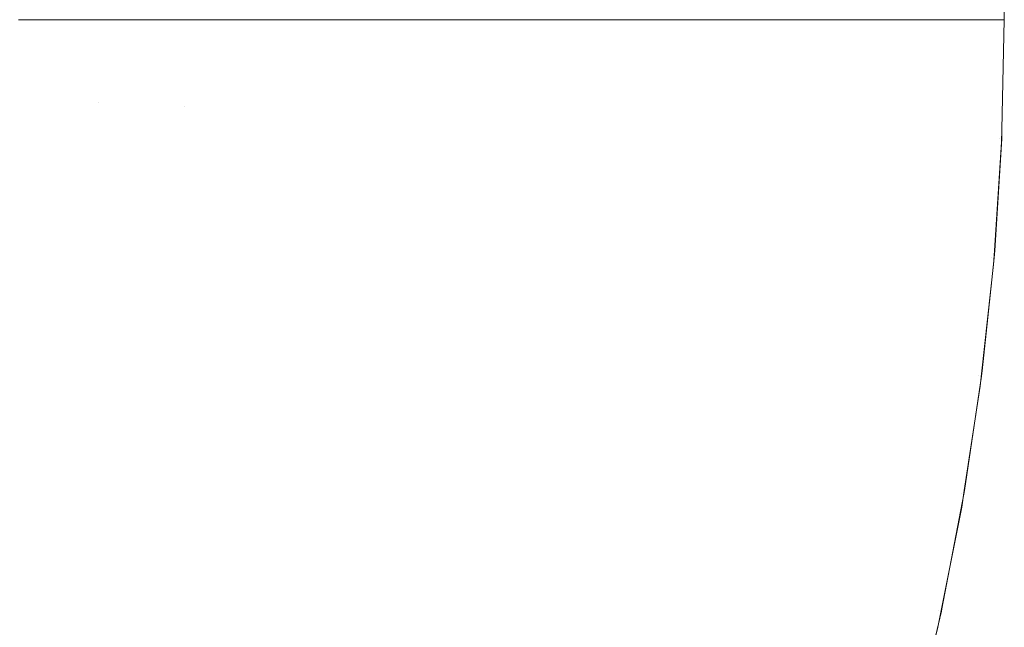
# Model space of a CAD drawing. Header units: centimetres. Extents: x -25.9 to 27.4, y -25.9 to -24.1.
# Tile 178 of 200: x 27.3363 to 27.3714, y -25.7816 to -25.76. Entities that reach past the tile are written whole.
import ezdxf

# ---------------------------------------------------------------- set-up
doc = ezdxf.new("R2010")
doc.units = ezdxf.units.CM
doc.header["$LTSCALE"] = 2.54
doc.layers.add('Lucido design-1', color=7, linetype='Continuous')

# ---------------------------------------------------------------- blocks, each defined once
blk = doc.blocks.new('Gruppo-4-1')
at = {"color": 7, "linetype": 'Continuous', "lineweight": 9}
blk.add_3dface([(27.371439, -24.16, 707.720708), (27.371439, -24.16, 708.320708), (27.371439, -25.76, 708.320708), (27.371439, -25.76, 707.720708)], dxfattribs=at)
for points, invisible_edges in [([(27.335991, -25.762818, 708.39703), (27.339156, -25.762957, 708.394231), (27.33922, -25.76, 708.394231), (27.336295, -25.76, 708.396816)], 11), ([(27.339344, -25.76, 707.6473), (27.339283, -25.762882, 707.6473), (27.336241, -25.762753, 707.644596), (27.336299, -25.76, 707.644596)], 7), ([(27.339156, -25.762957, 708.394231), (27.342196, -25.763089, 708.391305), (27.342264, -25.76, 708.391305), (27.339342, -25.76, 708.394115)], 11), ([(27.339342, -25.76, 708.394115), (27.33922, -25.76, 708.394231), (27.339156, -25.762957, 708.394231)], 10), ([(27.342279, -25.76, 707.650127), (27.342215, -25.763007, 707.650127), (27.339283, -25.762882, 707.6473), (27.339344, -25.76, 707.6473)], 7), ([(27.342196, -25.763089, 708.391305), (27.345107, -25.763216, 708.388255), (27.345097, -25.76, 708.38834), (27.342278, -25.76, 708.391289)], 11), ([(27.342278, -25.76, 708.391289), (27.342264, -25.76, 708.391305), (27.342196, -25.763089, 708.391305)], 10), ([(27.345098, -25.76, 707.653075), (27.345032, -25.763126, 707.653075), (27.342215, -25.763007, 707.650127), (27.342279, -25.76, 707.650127)], 7), ([(27.347798, -25.76, 707.656139), (27.347729, -25.763241, 707.656139), (27.345032, -25.763126, 707.653075), (27.345098, -25.76, 707.653075)], 7), ([(27.345107, -25.763216, 708.388255), (27.345177, -25.76, 708.388255), (27.345097, -25.76, 708.38834)], 9), ([(27.347794, -25.76, 708.385275), (27.345177, -25.76, 708.388255), (27.345107, -25.763216, 708.388255), (27.347884, -25.763338, 708.385089)], 14), ([(27.350373, -25.76, 707.659313), (27.350301, -25.76335, 707.659313), (27.347729, -25.763241, 707.656139), (27.347798, -25.76, 707.656139)], 7), ([(27.347884, -25.763338, 708.385089), (27.347957, -25.76, 708.385089), (27.347794, -25.76, 708.385275)], 9), ([(27.350367, -25.76, 708.3821), (27.347957, -25.76, 708.385089), (27.347884, -25.763338, 708.385089), (27.350523, -25.763453, 708.381812)], 14), ([(27.352818, -25.76, 707.662593), (27.352744, -25.763454, 707.662593), (27.350301, -25.76335, 707.659313), (27.350373, -25.76, 707.659313)], 7), ([(27.350523, -25.763453, 708.381812), (27.350599, -25.76, 708.381812), (27.350367, -25.76, 708.3821)], 9), ([(27.35281, -25.76, 708.378819), (27.350599, -25.76, 708.381812), (27.350523, -25.763453, 708.381812), (27.35302, -25.763562, 708.378431)], 14), ([(27.355128, -25.76, 707.665973), (27.355053, -25.763552, 707.665973), (27.352744, -25.763454, 707.662593), (27.352818, -25.76, 707.662593)], 7), ([(27.35302, -25.763562, 708.378431), (27.353097, -25.76, 708.378431), (27.35281, -25.76, 708.378819)], 9), ([(27.35512, -25.76, 708.375438), (27.353097, -25.76, 708.378431), (27.35302, -25.763562, 708.378431), (27.355369, -25.763664, 708.37495)], 14), ([(27.357301, -25.76, 707.669447), (27.357223, -25.763644, 707.669447), (27.355053, -25.763552, 707.665973), (27.355128, -25.76, 707.665973)], 7), ([(27.355369, -25.763664, 708.37495), (27.355449, -25.76, 708.37495), (27.35512, -25.76, 708.375438)], 9), ([(27.35729, -25.76, 708.371963), (27.355449, -25.76, 708.37495), (27.355369, -25.763664, 708.37495), (27.357569, -25.763761, 708.371378)], 14), ([(27.359331, -25.76, 707.673012), (27.359251, -25.76373, 707.673012), (27.357223, -25.763644, 707.669447), (27.357301, -25.76, 707.669447)], 7), ([(27.357569, -25.763761, 708.371378), (27.357651, -25.76, 708.371378), (27.35729, -25.76, 708.371963)], 9), ([(27.359319, -25.76, 708.368399), (27.357651, -25.76, 708.371378), (27.357569, -25.763761, 708.371378), (27.359615, -25.76385, 708.36772)], 14), ([(27.361214, -25.76, 707.676659), (27.361133, -25.76381, 707.676659), (27.359251, -25.76373, 707.673012), (27.359331, -25.76, 707.673012)], 7), ([(27.359615, -25.76385, 708.36772), (27.359699, -25.76, 708.36772), (27.359319, -25.76, 708.368399)], 9), ([(27.361202, -25.76, 708.364751), (27.359699, -25.76, 708.36772), (27.359615, -25.76385, 708.36772), (27.361504, -25.763932, 708.363983)], 14), ([(27.362948, -25.76, 707.680385), (27.362866, -25.763884, 707.680385), (27.361133, -25.76381, 707.676659), (27.361214, -25.76, 707.676659)], 7), ([(27.361504, -25.763932, 708.363983), (27.36159, -25.76, 708.363983), (27.361202, -25.76, 708.364751)], 9), ([(27.362934, -25.76, 708.361026), (27.36159, -25.76, 708.363983), (27.361504, -25.763932, 708.363983), (27.363234, -25.764008, 708.360173)], 14), ([(27.364529, -25.76, 707.684181), (27.364445, -25.763951, 707.684181), (27.362866, -25.763884, 707.680385), (27.362948, -25.76, 707.680385)], 7), ([(27.363234, -25.764008, 708.360173), (27.363322, -25.76, 708.360173), (27.362934, -25.76, 708.361026)], 9), ([(27.364514, -25.76, 708.357229), (27.363322, -25.76, 708.360173), (27.363234, -25.764008, 708.360173), (27.364802, -25.764076, 708.356299)], 14), ([(27.365953, -25.76, 707.688043), (27.365868, -25.764011, 707.688043), (27.364445, -25.763951, 707.684181), (27.364529, -25.76, 707.684181)], 7), ([(27.364802, -25.764076, 708.356299), (27.364891, -25.76, 708.356299), (27.364514, -25.76, 708.357229)], 9), ([(27.365937, -25.76, 708.353368), (27.364891, -25.76, 708.356299), (27.364802, -25.764076, 708.356299), (27.366205, -25.764138, 708.352365)], 14), ([(27.367218, -25.76, 707.691964), (27.367132, -25.764065, 707.691964), (27.365868, -25.764011, 707.688043), (27.365953, -25.76, 707.688043)], 7), ([(27.366205, -25.764138, 708.352365), (27.366296, -25.76, 708.352365), (27.365937, -25.76, 708.353368)], 9), ([(27.367202, -25.76, 708.349448), (27.366296, -25.76, 708.352365), (27.366205, -25.764138, 708.352365), (27.367442, -25.764192, 708.34838)], 14), ([(27.368322, -25.76, 707.695937), (27.368235, -25.764112, 707.695937), (27.367132, -25.764065, 707.691964), (27.367218, -25.76, 707.691964)], 7), ([(27.367442, -25.764192, 708.34838), (27.367534, -25.76, 708.34838), (27.367202, -25.76, 708.349448)], 9), ([(27.368305, -25.76, 708.345476), (27.367534, -25.76, 708.34838), (27.367442, -25.764192, 708.34838), (27.368511, -25.764238, 708.34435)], 14), ([(27.369261, -25.76, 707.699955), (27.369173, -25.764152, 707.699955), (27.368235, -25.764112, 707.695937), (27.368322, -25.76, 707.695937)], 7), ([(27.368511, -25.764238, 708.34435), (27.368604, -25.76, 708.34435), (27.368305, -25.76, 708.345476)], 9), ([(27.369244, -25.76, 708.341458), (27.368604, -25.76, 708.34435), (27.368511, -25.764238, 708.34435), (27.369411, -25.764278, 708.340283)], 14), ([(27.370035, -25.76, 707.704012), (27.369946, -25.764185, 707.704012), (27.369173, -25.764152, 707.699955), (27.369261, -25.76, 707.699955)], 7), ([(27.369411, -25.764278, 708.340283), (27.369504, -25.76, 708.340283), (27.369244, -25.76, 708.341458)], 9), ([(27.370017, -25.76, 708.337401), (27.369504, -25.76, 708.340283), (27.369411, -25.764278, 708.340283), (27.37014, -25.764309, 708.336186)], 14), ([(27.370641, -25.76, 707.708102), (27.370551, -25.76421, 707.708102), (27.369946, -25.764185, 707.704012), (27.370035, -25.76, 707.704012)], 7), ([(27.37014, -25.764309, 708.336186), (27.370234, -25.76, 708.336186), (27.370017, -25.76, 708.337401)], 9), ([(27.370623, -25.76, 708.333313), (27.370234, -25.76, 708.336186), (27.37014, -25.764309, 708.336186), (27.370697, -25.764334, 708.332065)], 14), ([(27.371077, -25.76, 707.712216), (27.370988, -25.764229, 707.712216), (27.370551, -25.76421, 707.708102), (27.370641, -25.76, 707.708102)], 7), ([(27.370697, -25.764334, 708.332065), (27.370792, -25.76, 708.332065), (27.370623, -25.76, 708.333313)], 9), ([(27.371059, -25.76, 708.329199), (27.370792, -25.76, 708.332065), (27.370697, -25.764334, 708.332065), (27.371083, -25.764351, 708.327929)], 14), ([(27.371343, -25.76, 707.716349), (27.371253, -25.76424, 707.716349), (27.370988, -25.764229, 707.712216), (27.371077, -25.76, 707.712216)], 7), ([(27.371083, -25.764351, 708.327929), (27.371178, -25.76, 708.327929), (27.371059, -25.76, 708.329199)], 9), ([(27.371325, -25.76, 708.325067), (27.371178, -25.76, 708.327929), (27.371083, -25.764351, 708.327929), (27.371296, -25.76436, 708.323783)], 14), ([(27.371253, -25.76424, 707.716349), (27.371343, -25.76, 707.716349), (27.371439, -25.76, 707.720708), (27.371355, -25.763916, 707.720708)], 9), ([(27.371296, -25.76436, 708.323783), (27.371391, -25.76, 708.323783), (27.371325, -25.76, 708.325067)], 9), ([(27.371353, -25.763916, 708.320708), (27.371439, -25.76, 708.320708), (27.371391, -25.76, 708.323783), (27.371296, -25.76436, 708.323783)], 12), ([(27.371439, -25.76, 707.720708), (27.371439, -25.76, 708.320708), (27.371353, -25.763916, 708.320708), (27.371355, -25.763916, 707.720708)], 4), ([(27.335991, -25.762818, 708.39703), (27.335807, -25.765632, 708.39703), (27.338962, -25.765908, 708.394231), (27.339156, -25.762957, 708.394231)], 15), ([(27.339283, -25.762882, 707.6473), (27.339099, -25.765759, 707.6473), (27.336066, -25.765501, 707.644596), (27.336241, -25.762753, 707.644596)], 15), ([(27.342215, -25.763007, 707.650127), (27.342024, -25.766008, 707.650127), (27.339099, -25.765759, 707.6473), (27.339283, -25.762882, 707.6473)], 15), ([(27.339156, -25.762957, 708.394231), (27.338962, -25.765908, 708.394231), (27.341994, -25.766173, 708.391305), (27.342196, -25.763089, 708.391305)], 15), ([(27.342196, -25.763089, 708.391305), (27.341994, -25.766173, 708.391305), (27.344897, -25.766427, 708.388255), (27.345107, -25.763216, 708.388255)], 15), ([(27.345032, -25.763126, 707.653075), (27.344833, -25.766247, 707.653075), (27.342024, -25.766008, 707.650127), (27.342215, -25.763007, 707.650127)], 15), ([(27.347729, -25.763241, 707.656139), (27.347523, -25.766476, 707.656139), (27.344833, -25.766247, 707.653075), (27.345032, -25.763126, 707.653075)], 15), ([(27.345107, -25.763216, 708.388255), (27.344897, -25.766427, 708.388255), (27.347666, -25.766669, 708.385089), (27.347884, -25.763338, 708.385089)], 15), ([(27.350301, -25.76335, 707.659313), (27.350088, -25.766694, 707.659313), (27.347523, -25.766476, 707.656139), (27.347729, -25.763241, 707.656139)], 15), ([(27.347884, -25.763338, 708.385089), (27.347666, -25.766669, 708.385089), (27.350297, -25.766899, 708.381812), (27.350523, -25.763453, 708.381812)], 15), ([(27.352744, -25.763454, 707.662593), (27.352524, -25.766901, 707.662593), (27.350088, -25.766694, 707.659313), (27.350301, -25.76335, 707.659313)], 15), ([(27.350523, -25.763453, 708.381812), (27.350297, -25.766899, 708.381812), (27.352787, -25.767117, 708.378431), (27.35302, -25.763562, 708.378431)], 15), ([(27.355053, -25.763552, 707.665973), (27.354827, -25.767097, 707.665973), (27.352524, -25.766901, 707.662593), (27.352744, -25.763454, 707.662593)], 15), ([(27.35302, -25.763562, 708.378431), (27.352787, -25.767117, 708.378431), (27.35513, -25.767322, 708.37495), (27.355369, -25.763664, 708.37495)], 15), ([(27.357223, -25.763644, 707.669447), (27.356991, -25.767282, 707.669447), (27.354827, -25.767097, 707.665973), (27.355053, -25.763552, 707.665973)], 15), ([(27.355369, -25.763664, 708.37495), (27.35513, -25.767322, 708.37495), (27.357323, -25.767514, 708.371378), (27.357569, -25.763761, 708.371378)], 15), ([(27.359251, -25.76373, 707.673012), (27.359014, -25.767454, 707.673012), (27.356991, -25.767282, 707.669447), (27.357223, -25.763644, 707.669447)], 15), ([(27.357569, -25.763761, 708.371378), (27.357323, -25.767514, 708.371378), (27.359363, -25.767692, 708.36772), (27.359615, -25.76385, 708.36772)], 15), ([(27.361133, -25.76381, 707.676659), (27.360891, -25.767614, 707.676659), (27.359014, -25.767454, 707.673012), (27.359251, -25.76373, 707.673012)], 15), ([(27.359615, -25.76385, 708.36772), (27.359363, -25.767692, 708.36772), (27.361247, -25.767857, 708.363983), (27.361504, -25.763932, 708.363983)], 15), ([(27.362866, -25.763884, 707.680385), (27.362618, -25.767761, 707.680385), (27.360891, -25.767614, 707.676659), (27.361133, -25.76381, 707.676659)], 15), ([(27.361504, -25.763932, 708.363983), (27.361247, -25.767857, 708.363983), (27.362972, -25.768008, 708.360173), (27.363234, -25.764008, 708.360173)], 15), ([(27.364445, -25.763951, 707.684181), (27.364193, -25.767895, 707.684181), (27.362618, -25.767761, 707.680385), (27.362866, -25.763884, 707.680385)], 15), ([(27.365868, -25.764011, 707.688043), (27.365613, -25.768015, 707.688043), (27.364193, -25.767895, 707.684181), (27.364445, -25.763951, 707.684181)], 15), ([(27.371355, -25.763916, 707.720708), (27.371348, -25.764244, 707.720708), (27.371253, -25.76424, 707.716349)], 10), ([(27.371296, -25.76436, 708.323783), (27.371343, -25.764362, 708.320708), (27.371353, -25.763916, 708.320708)], 9), ([(27.371348, -25.764244, 707.720708), (27.371355, -25.763916, 707.720708), (27.371353, -25.763916, 708.320708), (27.371343, -25.764362, 708.320708)], 10), ([(27.363234, -25.764008, 708.360173), (27.362972, -25.768008, 708.360173), (27.364535, -25.768145, 708.356299), (27.364802, -25.764076, 708.356299)], 15), ([(27.364802, -25.764076, 708.356299), (27.364535, -25.768145, 708.356299), (27.365935, -25.768267, 708.352365), (27.366205, -25.764138, 708.352365)], 15), ([(27.367132, -25.764065, 707.691964), (27.366873, -25.768123, 707.691964), (27.365613, -25.768015, 707.688043), (27.365868, -25.764011, 707.688043)], 15), ([(27.366205, -25.764138, 708.352365), (27.365935, -25.768267, 708.352365), (27.367168, -25.768375, 708.34838), (27.367442, -25.764192, 708.34838)], 15), ([(27.368235, -25.764112, 707.695937), (27.367973, -25.768216, 707.695937), (27.366873, -25.768123, 707.691964), (27.367132, -25.764065, 707.691964)], 15), ([(27.367442, -25.764192, 708.34838), (27.367168, -25.768375, 708.34838), (27.368234, -25.768468, 708.34435), (27.368511, -25.764238, 708.34435)], 15), ([(27.369173, -25.764152, 707.699955), (27.368909, -25.768296, 707.699955), (27.367973, -25.768216, 707.695937), (27.368235, -25.764112, 707.695937)], 15), ([(27.368511, -25.764238, 708.34435), (27.368234, -25.768468, 708.34435), (27.369131, -25.768547, 708.340283), (27.369411, -25.764278, 708.340283)], 15), ([(27.369946, -25.764185, 707.704012), (27.36968, -25.768362, 707.704012), (27.368909, -25.768296, 707.699955), (27.369173, -25.764152, 707.699955)], 15), ([(27.369411, -25.764278, 708.340283), (27.369131, -25.768547, 708.340283), (27.369858, -25.768611, 708.336186), (27.37014, -25.764309, 708.336186)], 15), ([(27.370551, -25.76421, 707.708102), (27.370283, -25.768413, 707.708102), (27.36968, -25.768362, 707.704012), (27.369946, -25.764185, 707.704012)], 15), ([(27.37014, -25.764309, 708.336186), (27.369858, -25.768611, 708.336186), (27.370414, -25.768659, 708.332065), (27.370697, -25.764334, 708.332065)], 15), ([(27.370988, -25.764229, 707.712216), (27.370718, -25.76845, 707.712216), (27.370283, -25.768413, 707.708102), (27.370551, -25.76421, 707.708102)], 15), ([(27.370697, -25.764334, 708.332065), (27.370414, -25.768659, 708.332065), (27.370798, -25.768693, 708.327929), (27.371083, -25.764351, 708.327929)], 15), ([(27.371253, -25.76424, 707.716349), (27.370984, -25.768473, 707.716349), (27.370718, -25.76845, 707.712216), (27.370988, -25.764229, 707.712216)], 15), ([(27.370984, -25.768473, 707.716349), (27.371253, -25.76424, 707.716349), (27.371348, -25.764244, 707.720708), (27.371095, -25.768219, 707.720708)], 11), ([(27.371343, -25.764362, 708.320708), (27.371091, -25.768219, 708.320708), (27.371095, -25.768219, 707.720708), (27.371348, -25.764244, 707.720708)], 10), ([(27.371083, -25.764351, 708.327929), (27.370798, -25.768693, 708.327929), (27.371011, -25.768711, 708.323783), (27.371296, -25.76436, 708.323783)], 15), ([(27.371091, -25.768219, 708.320708), (27.371343, -25.764362, 708.320708), (27.371296, -25.76436, 708.323783), (27.371011, -25.768711, 708.323783)], 14), ([(27.335807, -25.765632, 708.39703), (27.3355, -25.768434, 708.39703), (27.33864, -25.768847, 708.394231), (27.338962, -25.765908, 708.394231)], 15), ([(27.339099, -25.765759, 707.6473), (27.338794, -25.768625, 707.6473), (27.335774, -25.768238, 707.644596), (27.336066, -25.765501, 707.644596)], 15), ([(27.338962, -25.765908, 708.394231), (27.33864, -25.768847, 708.394231), (27.341658, -25.769245, 708.391305), (27.341994, -25.766173, 708.391305)], 15), ([(27.342024, -25.766008, 707.650127), (27.341705, -25.768998, 707.650127), (27.338794, -25.768625, 707.6473), (27.339099, -25.765759, 707.6473)], 15), ([(27.344833, -25.766247, 707.653075), (27.344502, -25.769356, 707.653075), (27.341705, -25.768998, 707.650127), (27.342024, -25.766008, 707.650127)], 15), ([(27.341994, -25.766173, 708.391305), (27.341658, -25.769245, 708.391305), (27.344547, -25.769625, 708.388255), (27.344897, -25.766427, 708.388255)], 15), ([(27.347523, -25.766476, 707.656139), (27.34718, -25.769699, 707.656139), (27.344502, -25.769356, 707.653075), (27.344833, -25.766247, 707.653075)], 15), ([(27.344897, -25.766427, 708.388255), (27.344547, -25.769625, 708.388255), (27.347303, -25.769988, 708.385089), (27.347666, -25.766669, 708.385089)], 15), ([(27.350088, -25.766694, 707.659313), (27.349733, -25.770026, 707.659313), (27.34718, -25.769699, 707.656139), (27.347523, -25.766476, 707.656139)], 15), ([(27.347666, -25.766669, 708.385089), (27.347303, -25.769988, 708.385089), (27.349921, -25.770332, 708.381812), (27.350297, -25.766899, 708.381812)], 15), ([(27.352524, -25.766901, 707.662593), (27.352158, -25.770337, 707.662593), (27.349733, -25.770026, 707.659313), (27.350088, -25.766694, 707.659313)], 15), ([(27.350297, -25.766899, 708.381812), (27.349921, -25.770332, 708.381812), (27.352399, -25.770659, 708.378431), (27.352787, -25.767117, 708.378431)], 15), ([(27.354827, -25.767097, 707.665973), (27.35445, -25.77063, 707.665973), (27.352158, -25.770337, 707.662593), (27.352524, -25.766901, 707.662593)], 15), ([(27.352787, -25.767117, 708.378431), (27.352399, -25.770659, 708.378431), (27.354731, -25.770966, 708.37495), (27.35513, -25.767322, 708.37495)], 15), ([(27.356991, -25.767282, 707.669447), (27.356605, -25.770906, 707.669447), (27.35445, -25.77063, 707.665973), (27.354827, -25.767097, 707.665973)], 15), ([(27.35513, -25.767322, 708.37495), (27.354731, -25.770966, 708.37495), (27.356914, -25.771253, 708.371378), (27.357323, -25.767514, 708.371378)], 15), ([(27.359014, -25.767454, 707.673012), (27.358619, -25.771164, 707.673012), (27.356605, -25.770906, 707.669447), (27.356991, -25.767282, 707.669447)], 15), ([(27.360891, -25.767614, 707.676659), (27.360487, -25.771403, 707.676659), (27.358619, -25.771164, 707.673012), (27.359014, -25.767454, 707.673012)], 15), ([(27.357323, -25.767514, 708.371378), (27.356914, -25.771253, 708.371378), (27.358944, -25.77152, 708.36772), (27.359363, -25.767692, 708.36772)], 15), ([(27.359363, -25.767692, 708.36772), (27.358944, -25.77152, 708.36772), (27.360819, -25.771767, 708.363983), (27.361247, -25.767857, 708.363983)], 15), ([(27.362618, -25.767761, 707.680385), (27.362207, -25.771623, 707.680385), (27.360487, -25.771403, 707.676659), (27.360891, -25.767614, 707.676659)], 15), ([(27.364193, -25.767895, 707.684181), (27.363775, -25.771824, 707.684181), (27.362207, -25.771623, 707.680385), (27.362618, -25.767761, 707.680385)], 15), ([(27.361247, -25.767857, 708.363983), (27.360819, -25.771767, 708.363983), (27.362536, -25.771993, 708.360173), (27.362972, -25.768008, 708.360173)], 15), ([(27.362972, -25.768008, 708.360173), (27.362536, -25.771993, 708.360173), (27.364091, -25.772198, 708.356299), (27.364535, -25.768145, 708.356299)], 15), ([(27.365613, -25.768015, 707.688043), (27.365188, -25.772005, 707.688043), (27.363775, -25.771824, 707.684181), (27.364193, -25.767895, 707.684181)], 15), ([(27.364535, -25.768145, 708.356299), (27.364091, -25.772198, 708.356299), (27.365484, -25.772381, 708.352365), (27.365935, -25.768267, 708.352365)], 15), ([(27.366873, -25.768123, 707.691964), (27.366443, -25.772166, 707.691964), (27.365188, -25.772005, 707.688043), (27.365613, -25.768015, 707.688043)], 15), ([(27.367973, -25.768216, 707.695937), (27.367537, -25.772306, 707.695937), (27.366443, -25.772166, 707.691964), (27.366873, -25.768123, 707.691964)], 15), ([(27.3355, -25.768434, 708.39703), (27.335071, -25.77122, 708.39703), (27.338191, -25.77177, 708.394231), (27.33864, -25.768847, 708.394231)], 15), ([(27.338794, -25.768625, 707.6473), (27.338367, -25.771476, 707.6473), (27.335366, -25.770962, 707.644596), (27.335774, -25.768238, 707.644596)], 15), ([(27.365935, -25.768267, 708.352365), (27.365484, -25.772381, 708.352365), (27.366712, -25.772543, 708.34838), (27.367168, -25.768375, 708.34838)], 15), ([(27.367168, -25.768375, 708.34838), (27.366712, -25.772543, 708.34838), (27.367772, -25.772683, 708.34435), (27.368234, -25.768468, 708.34435)], 15), ([(27.368909, -25.768296, 707.699955), (27.368469, -25.772425, 707.699955), (27.367537, -25.772306, 707.695937), (27.367973, -25.768216, 707.695937)], 15), ([(27.368234, -25.768468, 708.34435), (27.367772, -25.772683, 708.34435), (27.368665, -25.7728, 708.340283), (27.369131, -25.768547, 708.340283)], 15), ([(27.36968, -25.768362, 707.704012), (27.369236, -25.772523, 707.704012), (27.368469, -25.772425, 707.699955), (27.368909, -25.768296, 707.699955)], 15), ([(27.369131, -25.768547, 708.340283), (27.368665, -25.7728, 708.340283), (27.369388, -25.772895, 708.336186), (27.369858, -25.768611, 708.336186)], 15), ([(27.370283, -25.768413, 707.708102), (27.369837, -25.7726, 707.708102), (27.369236, -25.772523, 707.704012), (27.36968, -25.768362, 707.704012)], 15), ([(27.370718, -25.76845, 707.712216), (27.37027, -25.772656, 707.712216), (27.369837, -25.7726, 707.708102), (27.370283, -25.768413, 707.708102)], 15), ([(27.370984, -25.768473, 707.716349), (27.370534, -25.77269, 707.716349), (27.37027, -25.772656, 707.712216), (27.370718, -25.76845, 707.712216)], 15), ([(27.370534, -25.77269, 707.716349), (27.370984, -25.768473, 707.716349), (27.371078, -25.768481, 707.720708), (27.370649, -25.772509, 707.720708)], 11), ([(27.371058, -25.768715, 708.320708), (27.370643, -25.772508, 708.320708), (27.370649, -25.772509, 707.720708), (27.371078, -25.768481, 707.720708)], 10), ([(27.371095, -25.768219, 707.720708), (27.371078, -25.768481, 707.720708), (27.370984, -25.768473, 707.716349)], 10), ([(27.371011, -25.768711, 708.323783), (27.371058, -25.768716, 708.320708), (27.371091, -25.768219, 708.320708)], 9), ([(27.371078, -25.768481, 707.720708), (27.371095, -25.768219, 707.720708), (27.371091, -25.768219, 708.320708), (27.371058, -25.768715, 708.320708)], 10), ([(27.33864, -25.768847, 708.394231), (27.338191, -25.77177, 708.394231), (27.341188, -25.772299, 708.391305), (27.341658, -25.769245, 708.391305)], 15), ([(27.341705, -25.768998, 707.650127), (27.34126, -25.771972, 707.650127), (27.338367, -25.771476, 707.6473), (27.338794, -25.768625, 707.6473)], 15), ([(27.369858, -25.768611, 708.336186), (27.369388, -25.772895, 708.336186), (27.369942, -25.772968, 708.332065), (27.370414, -25.768659, 708.332065)], 15), ([(27.370414, -25.768659, 708.332065), (27.369942, -25.772968, 708.332065), (27.370324, -25.773019, 708.327929), (27.370798, -25.768693, 708.327929)], 15), ([(27.370798, -25.768693, 708.327929), (27.370324, -25.773019, 708.327929), (27.370536, -25.773046, 708.323783), (27.371011, -25.768711, 708.323783)], 15), ([(27.370643, -25.772508, 708.320708), (27.371058, -25.768716, 708.320708), (27.371011, -25.768711, 708.323783), (27.370536, -25.773046, 708.323783)], 14), ([(27.341658, -25.769245, 708.391305), (27.341188, -25.772299, 708.391305), (27.344057, -25.772805, 708.388255), (27.344547, -25.769625, 708.388255)], 15), ([(27.344502, -25.769356, 707.653075), (27.344039, -25.772449, 707.653075), (27.34126, -25.771972, 707.650127), (27.341705, -25.768998, 707.650127)], 15), ([(27.34718, -25.769699, 707.656139), (27.3467, -25.772905, 707.656139), (27.344039, -25.772449, 707.653075), (27.344502, -25.769356, 707.653075)], 15), ([(27.344547, -25.769625, 708.388255), (27.344057, -25.772805, 708.388255), (27.346795, -25.773287, 708.385089), (27.347303, -25.769988, 708.385089)], 15), ([(27.349733, -25.770026, 707.659313), (27.349237, -25.77334, 707.659313), (27.3467, -25.772905, 707.656139), (27.34718, -25.769699, 707.656139)], 15), ([(27.347303, -25.769988, 708.385089), (27.346795, -25.773287, 708.385089), (27.349396, -25.773746, 708.381812), (27.349921, -25.770332, 708.381812)], 15), ([(27.352158, -25.770337, 707.662593), (27.351647, -25.773753, 707.662593), (27.349237, -25.77334, 707.659313), (27.349733, -25.770026, 707.659313)], 15), ([(27.349921, -25.770332, 708.381812), (27.349396, -25.773746, 708.381812), (27.351857, -25.77418, 708.378431), (27.352399, -25.770659, 708.378431)], 15), ([(27.35445, -25.77063, 707.665973), (27.353925, -25.774144, 707.665973), (27.351647, -25.773753, 707.662593), (27.352158, -25.770337, 707.662593)], 15), ([(27.352399, -25.770659, 708.378431), (27.351857, -25.77418, 708.378431), (27.354173, -25.774588, 708.37495), (27.354731, -25.770966, 708.37495)], 15), ([(27.356605, -25.770906, 707.669447), (27.356066, -25.774511, 707.669447), (27.353925, -25.774144, 707.665973), (27.35445, -25.77063, 707.665973)], 15), ([(27.338367, -25.771476, 707.6473), (27.33782, -25.774306, 707.6473), (27.334844, -25.773665, 707.644596), (27.335366, -25.770962, 707.644596)], 15), ([(27.354731, -25.770966, 708.37495), (27.354173, -25.774588, 708.37495), (27.356341, -25.774971, 708.371378), (27.356914, -25.771253, 708.371378)], 15), ([(27.358619, -25.771164, 707.673012), (27.358066, -25.774854, 707.673012), (27.356066, -25.774511, 707.669447), (27.356605, -25.770906, 707.669447)], 15), ([(27.335071, -25.77122, 708.39703), (27.334521, -25.773985, 708.39703), (27.337614, -25.774671, 708.394231), (27.338191, -25.77177, 708.394231)], 15), ([(27.356914, -25.771253, 708.371378), (27.356341, -25.774971, 708.371378), (27.358358, -25.775326, 708.36772), (27.358944, -25.77152, 708.36772)], 15), ([(27.360487, -25.771403, 707.676659), (27.359923, -25.775172, 707.676659), (27.358066, -25.774854, 707.673012), (27.358619, -25.771164, 707.673012)], 15), ([(27.34126, -25.771972, 707.650127), (27.340689, -25.774925, 707.650127), (27.33782, -25.774306, 707.6473), (27.338367, -25.771476, 707.6473)], 15), ([(27.358944, -25.77152, 708.36772), (27.358358, -25.775326, 708.36772), (27.360221, -25.775655, 708.363983), (27.360819, -25.771767, 708.363983)], 15), ([(27.362207, -25.771623, 707.680385), (27.361632, -25.775465, 707.680385), (27.359923, -25.775172, 707.676659), (27.360487, -25.771403, 707.676659)], 15), ([(27.363775, -25.771824, 707.684181), (27.36319, -25.775732, 707.684181), (27.361632, -25.775465, 707.680385), (27.362207, -25.771623, 707.680385)], 15), ([(27.338191, -25.77177, 708.394231), (27.337614, -25.774671, 708.394231), (27.340585, -25.775329, 708.391305), (27.341188, -25.772299, 708.391305)], 15), ([(27.344039, -25.772449, 707.653075), (27.343445, -25.775519, 707.653075), (27.340689, -25.774925, 707.650127), (27.34126, -25.771972, 707.650127)], 15), ([(27.360819, -25.771767, 708.363983), (27.360221, -25.775655, 708.363983), (27.361926, -25.775955, 708.360173), (27.362536, -25.771993, 708.360173)], 15), ([(27.362536, -25.771993, 708.360173), (27.361926, -25.775955, 708.360173), (27.363471, -25.776228, 708.356299), (27.364091, -25.772198, 708.356299)], 15), ([(27.365188, -25.772005, 707.688043), (27.364594, -25.775973, 707.688043), (27.36319, -25.775732, 707.684181), (27.363775, -25.771824, 707.684181)], 15), ([(27.366443, -25.772166, 707.691964), (27.365841, -25.776187, 707.691964), (27.364594, -25.775973, 707.688043), (27.365188, -25.772005, 707.688043)], 15), ([(27.341188, -25.772299, 708.391305), (27.340585, -25.775329, 708.391305), (27.343429, -25.77596, 708.388255), (27.344057, -25.772805, 708.388255)], 15), ([(27.364091, -25.772198, 708.356299), (27.363471, -25.776228, 708.356299), (27.364855, -25.776472, 708.352365), (27.365484, -25.772381, 708.352365)], 15), ([(27.365484, -25.772381, 708.352365), (27.364855, -25.776472, 708.352365), (27.366074, -25.776687, 708.34838), (27.366712, -25.772543, 708.34838)], 15), ([(27.367537, -25.772306, 707.695937), (27.366928, -25.776373, 707.695937), (27.365841, -25.776187, 707.691964), (27.366443, -25.772166, 707.691964)], 15), ([(27.368469, -25.772425, 707.699955), (27.367854, -25.776532, 707.699955), (27.366928, -25.776373, 707.695937), (27.367537, -25.772306, 707.695937)], 15), ([(27.3467, -25.772905, 707.656139), (27.346084, -25.776087, 707.656139), (27.343445, -25.775519, 707.653075), (27.344039, -25.772449, 707.653075)], 15), ([(27.366712, -25.772543, 708.34838), (27.366074, -25.776687, 708.34838), (27.367128, -25.776873, 708.34435), (27.367772, -25.772683, 708.34435)], 15), ([(27.367772, -25.772683, 708.34435), (27.367128, -25.776873, 708.34435), (27.368014, -25.777029, 708.340283), (27.368665, -25.7728, 708.340283)], 15), ([(27.369236, -25.772523, 707.704012), (27.368617, -25.776663, 707.704012), (27.367854, -25.776532, 707.699955), (27.368469, -25.772425, 707.699955)], 15), ([(27.369837, -25.7726, 707.708102), (27.369214, -25.776765, 707.708102), (27.368617, -25.776663, 707.704012), (27.369236, -25.772523, 707.704012)], 15), ([(27.37027, -25.772656, 707.712216), (27.369644, -25.776839, 707.712216), (27.369214, -25.776765, 707.708102), (27.369837, -25.7726, 707.708102)], 15), ([(27.370534, -25.77269, 707.716349), (27.369906, -25.776884, 707.716349), (27.369644, -25.776839, 707.712216), (27.37027, -25.772656, 707.712216)], 15), ([(27.369906, -25.776884, 707.716349), (27.370534, -25.77269, 707.716349), (27.370629, -25.772702, 707.720708), (27.37002, -25.776768, 707.720708)], 11), ([(27.370583, -25.773053, 708.320708), (27.370011, -25.776766, 708.320708), (27.37002, -25.776768, 707.720708), (27.370629, -25.772702, 707.720708)], 10), ([(27.370649, -25.772509, 707.720708), (27.370629, -25.772702, 707.720708), (27.370534, -25.77269, 707.716349)], 10), ([(27.370536, -25.773046, 708.323783), (27.370583, -25.773053, 708.320708), (27.370643, -25.772508, 708.320708)], 9), ([(27.370629, -25.772702, 707.720708), (27.370649, -25.772509, 707.720708), (27.370643, -25.772508, 708.320708), (27.370583, -25.773053, 708.320708)], 10), ([(27.344057, -25.772805, 708.388255), (27.343429, -25.77596, 708.388255), (27.346143, -25.776562, 708.385089), (27.346795, -25.773287, 708.385089)], 15), ([(27.349237, -25.77334, 707.659313), (27.348601, -25.77663, 707.659313), (27.346084, -25.776087, 707.656139), (27.3467, -25.772905, 707.656139)], 15), ([(27.368665, -25.7728, 708.340283), (27.368014, -25.777029, 708.340283), (27.368733, -25.777156, 708.336186), (27.369388, -25.772895, 708.336186)], 15), ([(27.369388, -25.772895, 708.336186), (27.368733, -25.777156, 708.336186), (27.369282, -25.777252, 708.332065), (27.369942, -25.772968, 708.332065)], 15), ([(27.369942, -25.772968, 708.332065), (27.369282, -25.777252, 708.332065), (27.369662, -25.777319, 708.327929), (27.370324, -25.773019, 708.327929)], 15), ([(27.370324, -25.773019, 708.327929), (27.369662, -25.777319, 708.327929), (27.369873, -25.777357, 708.323783), (27.370536, -25.773046, 708.323783)], 15), ([(27.370011, -25.776766, 708.320708), (27.370583, -25.773053, 708.320708), (27.370536, -25.773046, 708.323783), (27.369873, -25.777357, 708.323783)], 14), ([(27.346795, -25.773287, 708.385089), (27.346143, -25.776562, 708.385089), (27.348722, -25.777133, 708.381812), (27.349396, -25.773746, 708.381812)], 15), ([(27.351647, -25.773753, 707.662593), (27.350991, -25.777145, 707.662593), (27.348601, -25.77663, 707.659313), (27.349237, -25.77334, 707.659313)], 15), ([(27.33782, -25.774306, 707.6473), (27.337153, -25.777111, 707.6473), (27.334207, -25.776344, 707.644596), (27.334844, -25.773665, 707.644596)], 15), ([(27.349396, -25.773746, 708.381812), (27.348722, -25.777133, 708.381812), (27.351162, -25.777674, 708.378431), (27.351857, -25.77418, 708.378431)], 15), ([(27.353925, -25.774144, 707.665973), (27.35325, -25.777632, 707.665973), (27.350991, -25.777145, 707.662593), (27.351647, -25.773753, 707.662593)], 15), ([(27.334521, -25.773985, 708.39703), (27.333851, -25.776723, 708.39703), (27.336911, -25.777543, 708.394231), (27.337614, -25.774671, 708.394231)], 15), ([(27.356066, -25.774511, 707.669447), (27.355374, -25.778089, 707.669447), (27.35325, -25.777632, 707.665973), (27.353925, -25.774144, 707.665973)], 15), ([(27.340689, -25.774925, 707.650127), (27.339993, -25.77785, 707.650127), (27.337153, -25.777111, 707.6473), (27.33782, -25.774306, 707.6473)], 15), ([(27.351857, -25.77418, 708.378431), (27.351162, -25.777674, 708.378431), (27.353458, -25.778183, 708.37495), (27.354173, -25.774588, 708.37495)], 15), ([(27.358066, -25.774854, 707.673012), (27.357358, -25.778517, 707.673012), (27.355374, -25.778089, 707.669447), (27.356066, -25.774511, 707.669447)], 15), ([(27.337614, -25.774671, 708.394231), (27.336911, -25.777543, 708.394231), (27.33985, -25.778331, 708.391305), (27.340585, -25.775329, 708.391305)], 15), ([(27.354173, -25.774588, 708.37495), (27.353458, -25.778183, 708.37495), (27.355607, -25.77866, 708.371378), (27.356341, -25.774971, 708.371378)], 15), ([(27.359923, -25.775172, 707.676659), (27.359199, -25.778914, 707.676659), (27.357358, -25.778517, 707.673012), (27.358066, -25.774854, 707.673012)], 15), ([(27.343445, -25.775519, 707.653075), (27.342722, -25.778561, 707.653075), (27.339993, -25.77785, 707.650127), (27.340689, -25.774925, 707.650127)], 15), ([(27.356341, -25.774971, 708.371378), (27.355607, -25.77866, 708.371378), (27.357607, -25.779103, 708.36772), (27.358358, -25.775326, 708.36772)], 15), ([(27.361632, -25.775465, 707.680385), (27.360894, -25.779279, 707.680385), (27.359199, -25.778914, 707.676659), (27.359923, -25.775172, 707.676659)], 15), ([(27.340585, -25.775329, 708.391305), (27.33985, -25.778331, 708.391305), (27.342665, -25.779085, 708.388255), (27.343429, -25.77596, 708.388255)], 15), ([(27.346084, -25.776087, 707.656139), (27.345334, -25.779241, 707.656139), (27.342722, -25.778561, 707.653075), (27.343445, -25.775519, 707.653075)], 15), ([(27.358358, -25.775326, 708.36772), (27.357607, -25.779103, 708.36772), (27.359453, -25.779512, 708.363983), (27.360221, -25.775655, 708.363983)], 15), ([(27.36319, -25.775732, 707.684181), (27.362439, -25.779612, 707.684181), (27.360894, -25.779279, 707.680385), (27.361632, -25.775465, 707.680385)], 15), ([(27.360221, -25.775655, 708.363983), (27.359453, -25.779512, 708.363983), (27.361144, -25.779887, 708.360173), (27.361926, -25.775955, 708.360173)], 15), ([(27.364594, -25.775973, 707.688043), (27.363832, -25.779912, 707.688043), (27.362439, -25.779612, 707.684181), (27.36319, -25.775732, 707.684181)], 15), ([(27.343429, -25.77596, 708.388255), (27.342665, -25.779085, 708.388255), (27.34535, -25.779804, 708.385089), (27.346143, -25.776562, 708.385089)], 15), ([(27.348601, -25.77663, 707.659313), (27.347826, -25.77989, 707.659313), (27.345334, -25.779241, 707.656139), (27.346084, -25.776087, 707.656139)], 15), ([(27.361926, -25.775955, 708.360173), (27.361144, -25.779887, 708.360173), (27.362676, -25.780227, 708.356299), (27.363471, -25.776228, 708.356299)], 15), ([(27.363471, -25.776228, 708.356299), (27.362676, -25.780227, 708.356299), (27.364047, -25.780531, 708.352365), (27.364855, -25.776472, 708.352365)], 15), ([(27.365841, -25.776187, 707.691964), (27.365069, -25.780179, 707.691964), (27.363832, -25.779912, 707.688043), (27.364594, -25.775973, 707.688043)], 15), ([(27.366928, -25.776373, 707.695937), (27.366147, -25.780411, 707.695937), (27.365069, -25.780179, 707.691964), (27.365841, -25.776187, 707.691964)], 15), ([(27.337153, -25.777111, 707.6473), (27.336367, -25.779884, 707.6473), (27.333456, -25.778993, 707.644596), (27.334207, -25.776344, 707.644596)], 15), ([(27.346143, -25.776562, 708.385089), (27.34535, -25.779804, 708.385089), (27.347901, -25.780488, 708.381812), (27.348722, -25.777133, 708.381812)], 15), ([(27.350991, -25.777145, 707.662593), (27.350192, -25.780506, 707.662593), (27.347826, -25.77989, 707.659313), (27.348601, -25.77663, 707.659313)], 15), ([(27.364855, -25.776472, 708.352365), (27.364047, -25.780531, 708.352365), (27.365256, -25.780799, 708.34838), (27.366074, -25.776687, 708.34838)], 15), ([(27.367854, -25.776532, 707.699955), (27.367066, -25.780609, 707.699955), (27.366147, -25.780411, 707.695937), (27.366928, -25.776373, 707.695937)], 15), ([(27.368617, -25.776663, 707.704012), (27.367822, -25.780772, 707.704012), (27.367066, -25.780609, 707.699955), (27.367854, -25.776532, 707.699955)], 15), ([(27.333851, -25.776723, 708.39703), (27.333062, -25.77943, 708.39703), (27.336083, -25.780382, 708.394231), (27.336911, -25.777543, 708.394231)], 15), ([(27.366074, -25.776687, 708.34838), (27.365256, -25.780799, 708.34838), (27.3663, -25.78103, 708.34435), (27.367128, -25.776873, 708.34435)], 15), ([(27.367128, -25.776873, 708.34435), (27.3663, -25.78103, 708.34435), (27.367179, -25.781225, 708.340283), (27.368014, -25.777029, 708.340283)], 15), ([(27.369214, -25.776765, 707.708102), (27.368414, -25.7809, 707.708102), (27.367822, -25.780772, 707.704012), (27.368617, -25.776663, 707.704012)], 15), ([(27.369644, -25.776839, 707.712216), (27.368841, -25.780992, 707.712216), (27.368414, -25.7809, 707.708102), (27.369214, -25.776765, 707.708102)], 15), ([(27.369906, -25.776884, 707.716349), (27.369101, -25.781048, 707.716349), (27.368841, -25.780992, 707.712216), (27.369644, -25.776839, 707.712216)], 15), ([(27.369101, -25.781048, 707.716349), (27.369906, -25.776884, 707.716349), (27.37, -25.7769, 707.720708), (27.369209, -25.780989, 707.720708)], 11), ([(27.369209, -25.780989, 707.720708), (27.37, -25.7769, 707.720708), (27.369919, -25.777365, 708.320708)], 10), ([(27.369873, -25.777357, 708.323783), (27.369919, -25.777365, 708.320708), (27.370011, -25.776766, 708.320708)], 9), ([(27.37002, -25.776768, 707.720708), (27.37, -25.7769, 707.720708), (27.369906, -25.776884, 707.716349)], 10), ([(27.37, -25.7769, 707.720708), (27.37002, -25.776768, 707.720708), (27.370011, -25.776766, 708.320708), (27.369919, -25.777365, 708.320708)], 10), ([(27.339993, -25.77785, 707.650127), (27.339174, -25.780744, 707.650127), (27.336367, -25.779884, 707.6473), (27.337153, -25.777111, 707.6473)], 15), ([(27.348722, -25.777133, 708.381812), (27.347901, -25.780488, 708.381812), (27.350315, -25.781135, 708.378431), (27.351162, -25.777674, 708.378431)], 15), ([(27.35325, -25.777632, 707.665973), (27.352428, -25.781088, 707.665973), (27.350192, -25.780506, 707.662593), (27.350991, -25.777145, 707.662593)], 15), ([(27.368014, -25.777029, 708.340283), (27.367179, -25.781225, 708.340283), (27.367892, -25.781383, 708.336186), (27.368733, -25.777156, 708.336186)], 15), ([(27.368733, -25.777156, 708.336186), (27.367892, -25.781383, 708.336186), (27.368437, -25.781504, 708.332065), (27.369282, -25.777252, 708.332065)], 15), ([(27.369282, -25.777252, 708.332065), (27.368437, -25.781504, 708.332065), (27.368813, -25.781587, 708.327929), (27.369662, -25.777319, 708.327929)], 15), ([(27.369662, -25.777319, 708.327929), (27.368813, -25.781587, 708.327929), (27.369022, -25.781634, 708.323783), (27.369873, -25.777357, 708.323783)], 15), ([(27.336911, -25.777543, 708.394231), (27.336083, -25.780382, 708.394231), (27.338986, -25.781297, 708.391305), (27.33985, -25.778331, 708.391305)], 15), ([(27.351162, -25.777674, 708.378431), (27.350315, -25.781135, 708.378431), (27.352587, -25.781744, 708.37495), (27.353458, -25.778183, 708.37495)], 15), ([(27.355374, -25.778089, 707.669447), (27.35453, -25.781635, 707.669447), (27.352428, -25.781088, 707.665973), (27.35325, -25.777632, 707.665973)], 15), ([(27.369199, -25.780986, 708.320708), (27.369919, -25.777365, 708.320708), (27.369873, -25.777357, 708.323783), (27.369022, -25.781634, 708.323783)], 14), ([(27.369919, -25.777365, 708.320708), (27.369199, -25.780986, 708.320708), (27.369209, -25.780989, 707.720708)], 10), ([(27.342722, -25.778561, 707.653075), (27.34187, -25.781569, 707.653075), (27.339174, -25.780744, 707.650127), (27.339993, -25.77785, 707.650127)], 15), ([(27.33985, -25.778331, 708.391305), (27.338986, -25.781297, 708.391305), (27.341765, -25.782174, 708.388255), (27.342665, -25.779085, 708.388255)], 15), ([(27.353458, -25.778183, 708.37495), (27.352587, -25.781744, 708.37495), (27.354713, -25.782313, 708.371378), (27.355607, -25.77866, 708.371378)], 15), ([(27.357358, -25.778517, 707.673012), (27.356495, -25.782147, 707.673012), (27.35453, -25.781635, 707.669447), (27.355374, -25.778089, 707.669447)], 15), ([(27.345334, -25.779241, 707.656139), (27.344451, -25.78236, 707.656139), (27.34187, -25.781569, 707.653075), (27.342722, -25.778561, 707.653075)], 15), ([(27.355607, -25.77866, 708.371378), (27.354713, -25.782313, 708.371378), (27.356692, -25.782844, 708.36772), (27.357607, -25.779103, 708.36772)], 15), ([(27.359199, -25.778914, 707.676659), (27.358318, -25.782622, 707.676659), (27.356495, -25.782147, 707.673012), (27.357358, -25.778517, 707.673012)], 15), ([(27.336367, -25.779884, 707.6473), (27.335465, -25.782622, 707.6473), (27.332594, -25.781608, 707.644596), (27.333456, -25.778993, 707.644596)], 15), ([(27.342665, -25.779085, 708.388255), (27.341765, -25.782174, 708.388255), (27.344416, -25.78301, 708.385089), (27.34535, -25.779804, 708.385089)], 15), ([(27.360894, -25.779279, 707.680385), (27.359995, -25.783058, 707.680385), (27.358318, -25.782622, 707.676659), (27.359199, -25.778914, 707.676659)], 15), ([(27.347826, -25.77989, 707.659313), (27.346913, -25.783114, 707.659313), (27.344451, -25.78236, 707.656139), (27.345334, -25.779241, 707.656139)], 15), ([(27.357607, -25.779103, 708.36772), (27.356692, -25.782844, 708.36772), (27.358518, -25.783333, 708.363983), (27.359453, -25.779512, 708.363983)], 15), ([(27.362439, -25.779612, 707.684181), (27.361525, -25.783457, 707.684181), (27.359995, -25.783058, 707.680385), (27.360894, -25.779279, 707.680385)], 15), ([(27.359453, -25.779512, 708.363983), (27.358518, -25.783333, 708.363983), (27.360191, -25.783781, 708.360173), (27.361144, -25.779887, 708.360173)], 15), ([(27.363832, -25.779912, 707.688043), (27.362903, -25.783816, 707.688043), (27.361525, -25.783457, 707.684181), (27.362439, -25.779612, 707.684181)], 15), ([(27.339174, -25.780744, 707.650127), (27.338232, -25.7836, 707.650127), (27.335465, -25.782622, 707.6473), (27.336367, -25.779884, 707.6473)], 15), ([(27.34535, -25.779804, 708.385089), (27.344416, -25.78301, 708.385089), (27.346935, -25.783804, 708.381812), (27.347901, -25.780488, 708.381812)], 15), ([(27.350192, -25.780506, 707.662593), (27.34925, -25.78383, 707.662593), (27.346913, -25.783114, 707.659313), (27.347826, -25.77989, 707.659313)], 15), ([(27.361144, -25.779887, 708.360173), (27.360191, -25.783781, 708.360173), (27.361707, -25.784187, 708.356299), (27.362676, -25.780227, 708.356299)], 15), ([(27.365069, -25.780179, 707.691964), (27.364128, -25.784134, 707.691964), (27.362903, -25.783816, 707.688043), (27.363832, -25.779912, 707.688043)], 15), ([(27.336083, -25.780382, 708.394231), (27.335133, -25.783183, 708.394231), (27.337992, -25.784224, 708.391305), (27.338986, -25.781297, 708.391305)], 15), ([(27.347901, -25.780488, 708.381812), (27.346935, -25.783804, 708.381812), (27.349318, -25.784555, 708.378431), (27.350315, -25.781135, 708.378431)], 15), ([(27.362676, -25.780227, 708.356299), (27.361707, -25.784187, 708.356299), (27.363063, -25.784551, 708.352365), (27.364047, -25.780531, 708.352365)], 15), ([(27.366147, -25.780411, 707.695937), (27.365196, -25.784412, 707.695937), (27.364128, -25.784134, 707.691964), (27.365069, -25.780179, 707.691964)], 15), ([(27.367066, -25.780609, 707.699955), (27.366105, -25.784649, 707.699955), (27.365196, -25.784412, 707.695937), (27.366147, -25.780411, 707.695937)], 15), ([(27.34187, -25.781569, 707.653075), (27.340891, -25.784539, 707.653075), (27.338232, -25.7836, 707.650127), (27.339174, -25.780744, 707.650127)], 15), ([(27.352428, -25.781088, 707.665973), (27.35146, -25.784506, 707.665973), (27.34925, -25.78383, 707.662593), (27.350192, -25.780506, 707.662593)], 15), ([(27.364047, -25.780531, 708.352365), (27.363063, -25.784551, 708.352365), (27.364259, -25.784871, 708.34838), (27.365256, -25.780799, 708.34838)], 15), ([(27.365256, -25.780799, 708.34838), (27.364259, -25.784871, 708.34838), (27.365293, -25.785148, 708.34435), (27.3663, -25.78103, 708.34435)], 15), ([(27.367822, -25.780772, 707.704012), (27.366854, -25.784844, 707.704012), (27.366105, -25.784649, 707.699955), (27.367066, -25.780609, 707.699955)], 15), ([(27.368414, -25.7809, 707.708102), (27.36744, -25.784997, 707.708102), (27.366854, -25.784844, 707.704012), (27.367822, -25.780772, 707.704012)], 15), ([(27.350315, -25.781135, 708.378431), (27.349318, -25.784555, 708.378431), (27.351561, -25.785263, 708.37495), (27.352587, -25.781744, 708.37495)], 15), ([(27.35453, -25.781635, 707.669447), (27.353537, -25.785142, 707.669447), (27.35146, -25.784506, 707.665973), (27.352428, -25.781088, 707.665973)], 15), ([(27.3663, -25.78103, 708.34435), (27.365293, -25.785148, 708.34435), (27.366162, -25.785381, 708.340283), (27.367179, -25.781225, 708.340283)], 15), ([(27.368841, -25.780992, 707.712216), (27.367862, -25.785107, 707.712216), (27.36744, -25.784997, 707.708102), (27.368414, -25.7809, 707.708102)], 15), ([(27.369101, -25.781048, 707.716349), (27.36812, -25.785174, 707.716349), (27.367862, -25.785107, 707.712216), (27.368841, -25.780992, 707.712216)], 15), ([(27.36812, -25.785174, 707.716349), (27.369101, -25.781048, 707.716349), (27.369194, -25.781068, 707.720708), (27.36822, -25.785164, 707.720708)], 11), ([(27.36822, -25.785164, 707.720708), (27.369194, -25.781068, 707.720708), (27.369068, -25.781644, 708.320708)], 10), ([(27.369022, -25.781634, 708.323783), (27.369068, -25.781644, 708.320708), (27.369199, -25.780986, 708.320708)], 9), ([(27.369194, -25.781068, 707.720708), (27.369209, -25.780989, 707.720708), (27.369199, -25.780986, 708.320708), (27.369068, -25.781644, 708.320708)], 10), ([(27.369209, -25.780989, 707.720708), (27.369194, -25.781068, 707.720708), (27.369101, -25.781048, 707.716349)], 10), ([(27.338986, -25.781297, 708.391305), (27.337992, -25.784224, 708.391305), (27.34073, -25.78522, 708.388255), (27.341765, -25.782174, 708.388255)], 15), ([(27.367179, -25.781225, 708.340283), (27.366162, -25.785381, 708.340283), (27.366867, -25.78557, 708.336186), (27.367892, -25.781383, 708.336186)], 15), ([(27.367892, -25.781383, 708.336186), (27.366867, -25.78557, 708.336186), (27.367406, -25.785714, 708.332065), (27.368437, -25.781504, 708.332065)], 15), ([(27.368437, -25.781504, 708.332065), (27.367406, -25.785714, 708.332065), (27.367779, -25.785814, 708.327929), (27.368813, -25.781587, 708.327929)], 15), ([(27.344451, -25.78236, 707.656139), (27.343436, -25.785438, 707.656139), (27.340891, -25.784539, 707.653075), (27.34187, -25.781569, 707.653075)], 15), ([(27.356495, -25.782147, 707.673012), (27.355478, -25.785737, 707.673012), (27.353537, -25.785142, 707.669447), (27.35453, -25.781635, 707.669447)], 15), ([(27.368813, -25.781587, 708.327929), (27.367779, -25.785814, 708.327929), (27.367985, -25.78587, 708.323783), (27.369022, -25.781634, 708.323783)], 15), ([(27.368208, -25.785161, 708.320708), (27.369068, -25.781644, 708.320708), (27.369022, -25.781634, 708.323783), (27.367985, -25.78587, 708.323783)], 14)]:
    blk.add_3dface(points, dxfattribs=dict(at, invisible_edges=invisible_edges))

msp = doc.modelspace()

# ---------------------------------------------------------------- block references
at = {"layer": 'Lucido design-1', "color": 7}
msp.add_blockref('Gruppo-4-1', (0, 0), dxfattribs=at)

doc.saveas('drawing.dxf')
